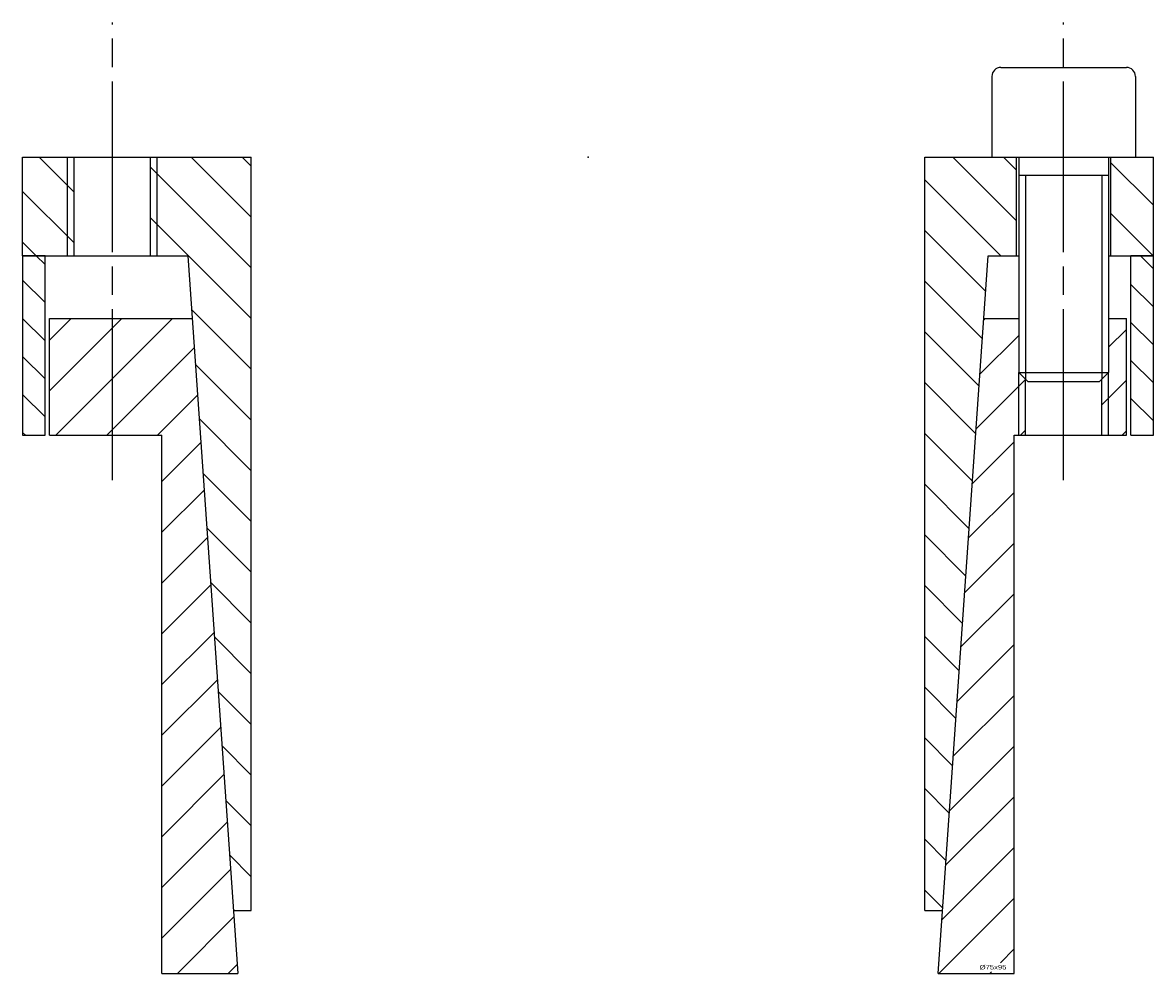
# Model space of a CAD drawing. Extents: x -63 to 63, y -63 to 265.
# Tile 2 of 2: x -63 to 63, y 159 to 265. Entities that reach past the tile are written whole.
import ezdxf
from ezdxf.enums import TextEntityAlignment as Align

# ---------------------------------------------------------------- set-up
doc = ezdxf.new("R2010")
doc.units = 0
doc.linetypes.add('CADRA_CENTERLINE', pattern=[25.4, 19.05, -1.5875, 3.175, -1.5875])
doc.linetypes.add('CADRA_SOLID', pattern=[0])
doc.layers.get('0').update_dxf_attribs({"color": 112, "linetype": 'CADRA_SOLID'})

# ---------------------------------------------------------------- blocks, each defined once
blk = doc.blocks.new('_X2')
for p, q in [((-60.5, -11.98), (-61.48, -11)), ((61.56, -11), (63, -12.44)), ((-63, -13.72), (-60.5, -16.22)), ((63, -16.69), (60.5, -14.19)), ((-60.5, -20.47), (-63, -17.97)), ((60.5, -18.43), (63, -20.93)), ((-63, -22.21), (-60.5, -24.71)), ((63, -25.17), (60.5, -22.67)), ((-60.5, -28.95), (-63, -26.45)), ((60.5, -26.91), (63, -29.41)), ((-63, -30.69), (-62.69, -31))]:
    blk.add_line(p, q)
blk = doc.blocks.new('_X1')
for p, q in [((-37.52, -6.68), (-44.2, 0)), ((-37.52, -1.02), (-38.54, 0)), ((-57.25, -3.92), (-61.17, 0)), ((-37.52, -12.34), (-48.75, -1.1)), ((47.75, -7.09), (40.66, 0)), ((47.75, -1.44), (46.31, 0)), ((63, -5.37), (58.25, -0.62)), ((46, -11), (37.52, -2.52)), ((-57.25, -9.57), (-63, -3.82)), ((62.97, -11), (58.25, -6.28)), ((-37.52, -18), (-48.75, -6.76)), ((44.32, -14.98), (37.52, -8.17)), ((-61.48, -11), (-63, -9.48)), ((43.95, -20.27), (37.52, -13.83)), ((-37.52, -23.65), (-44.18, -16.99)), ((43.58, -25.55), (37.52, -19.49)), ((-37.52, -29.31), (-43.76, -23.07)), ((43.21, -30.84), (37.52, -25.14)), ((-37.52, -34.97), (-43.33, -29.15)), ((42.84, -36.13), (37.52, -30.8)), ((-42.91, -35.23), (-37.52, -40.62)), ((42.47, -41.42), (37.52, -36.46)), ((-37.52, -46.28), (-42.48, -41.31)), ((42.11, -46.7), (37.52, -42.11)), ((-42.06, -47.39), (-37.52, -51.94)), ((41.74, -51.99), (37.52, -47.77)), ((-37.52, -57.59), (-41.63, -53.48)), ((41.37, -57.28), (37.52, -53.43)), ((41, -62.57), (37.52, -59.08)), ((-41.21, -59.56), (-37.52, -63.25)), ((40.63, -67.85), (37.52, -64.74)), ((-37.52, -68.91), (-40.78, -65.64)), ((40.26, -73.14), (37.52, -70.4)), ((-40.36, -71.72), (-37.52, -74.56)), ((39.89, -78.43), (37.52, -76.05)), ((-37.52, -80.22), (-39.93, -77.8)), ((39.52, -83.72), (37.52, -81.71)), ((-39.51, -83.88), (-39.39, -84))]:
    blk.add_line(p, q)
blk = doc.blocks.new('_X0')
for p, q in [((-57.6, -18), (-60, -20.4)), ((-51.94, -18), (-60, -26.06)), ((-46.28, -18), (-59.28, -31)), ((44.23, -18), (44.1, -18.12)), ((48, -19.88), (43.68, -24.2)), ((60, -19.2), (58, -21.2)), ((-43.88, -21.26), (-53.63, -31)), ((48.75, -24.79), (43.25, -30.29)), ((60, -24.85), (57.25, -27.6)), ((-43.51, -26.54), (-47.97, -31)), ((48.75, -30.45), (48.2, -31)), ((60, -30.51), (59.51, -31)), ((-43.14, -31.83), (-47.48, -36.17)), ((47.48, -31.72), (42.83, -36.37)), ((-42.78, -37.12), (-47.48, -41.82)), ((47.48, -37.37), (42.4, -42.45)), ((-42.41, -42.41), (-47.48, -47.48)), ((47.48, -43.03), (41.98, -48.53)), ((-42.04, -47.69), (-47.48, -53.14)), ((47.48, -48.69), (41.55, -54.61)), ((-41.67, -52.98), (-47.48, -58.79)), ((47.48, -54.34), (41.13, -60.7)), ((-41.3, -58.27), (-47.48, -64.45)), ((47.48, -60), (40.7, -66.78)), ((-40.93, -63.56), (-47.48, -70.11)), ((47.48, -65.66), (40.28, -72.86)), ((-40.56, -68.84), (-47.48, -75.76)), ((47.48, -71.31), (39.85, -78.94)), ((-40.19, -74.13), (-47.48, -81.42)), ((47.48, -76.97), (39.43, -85.02)), ((-39.82, -79.42), (-47.48, -87.08)), ((47.48, -82.63), (39.11, -91)), ((-39.45, -84.71), (-45.75, -91)), ((47.48, -88.28), (45.95, -89.81)), ((-39.08, -89.99), (-40.09, -91)), ((44.76, -91), (44.95, -90.81))]:
    blk.add_line(p, q)
blk = doc.blocks.new('BLOCK0')
at = {"linetype": 'CADRA_CENTERLINE'}
for p, q in [((-53, -36), (-53, 15)), ((53, -36), (53, 15))]:
    blk.add_line(p, q, dxfattribs=at)
for p, q in [((45, 9), (45, 0)), ((46, 10), (60, 10)), ((61, 9), (61, 0)), ((-63, 0), (-37.52, 0)), ((-37.52, -84), (-37.52, 0)), ((37.52, -84), (37.52, 0)), ((37.52, 0), (48, 0)), ((45, 0), (61, 0)), ((47.75, -11), (47.75, 0)), ((48, 0), (48, -24)), ((58, 0), (63, 0)), ((58, 0), (58, -24)), ((58.25, -11), (58.25, 0)), ((63, -11), (63, 0)), ((-63, -11), (-63, 0)), ((-58, -11), (-58, 0)), ((-57.25, -11), (-57.25, 0)), ((-48.75, -11), (-48.75, 0)), ((-48, -11), (-48, 0)), ((48, -2), (58, -2)), ((48.75, -2), (48.75, -24.75)), ((57.25, -2), (57.25, -24.75)), ((-63, -11), (-63, -31)), ((-60.5, -11), (-63, -11)), ((-63, -11), (-44.6, -11)), ((-60.5, -31), (-60.5, -11)), ((-44.6, -11), (-39.01, -91)), ((39.01, -91), (44.6, -11)), ((44.6, -11), (48, -11)), ((58, -11), (63, -11)), ((60.5, -31), (60.5, -11)), ((63, -11), (60.5, -11)), ((63, -31), (63, -11)), ((-60, -31), (-60, -18)), ((-60, -18), (-44.11, -18)), ((44.11, -18), (48, -18)), ((58, -18), (60, -18)), ((60, -31), (60, -18)), ((48, -31), (48, -24)), ((48, -24), (58, -24)), ((48, -24), (49, -25)), ((48.75, -31), (48.75, -24.75)), ((49, -25), (57, -25)), ((58, -24), (57, -25)), ((57.25, -31), (57.25, -24.75)), ((58, -31), (58, -24)), ((-63, -31), (-60.5, -31)), ((-60, -31), (-47.48, -31)), ((-47.48, -91), (-47.48, -31)), ((47.48, -31), (60, -31)), ((47.48, -91), (47.48, -31)), ((60.5, -31), (63, -31)), ((-39.5, -84), (-37.52, -84)), ((37.52, -84), (39.5, -84)), ((-47.48, -91), (-39.01, -91)), ((39.01, -91), (47.48, -91))]:
    blk.add_line(p, q)
for centre, start, end in [((46, 9), 90, 180), ((60, 9), 0, 90)]:
    blk.add_arc(centre, 1, start, end)
blk.add_point((0, 0))
blk.add_point((0, 0))
for name in ['_X1', '_X2', '_X0']:
    blk.add_blockref(name, (0, 0))
blk.add_text('%%c75x95', height=0.5).set_placement((43.64, -90.56), (46.63, -90.56), align=Align.FIT)

msp = doc.modelspace()

# ---------------------------------------------------------------- block references
msp.add_blockref('BLOCK0', (0, 250))

doc.saveas('drawing.dxf')
